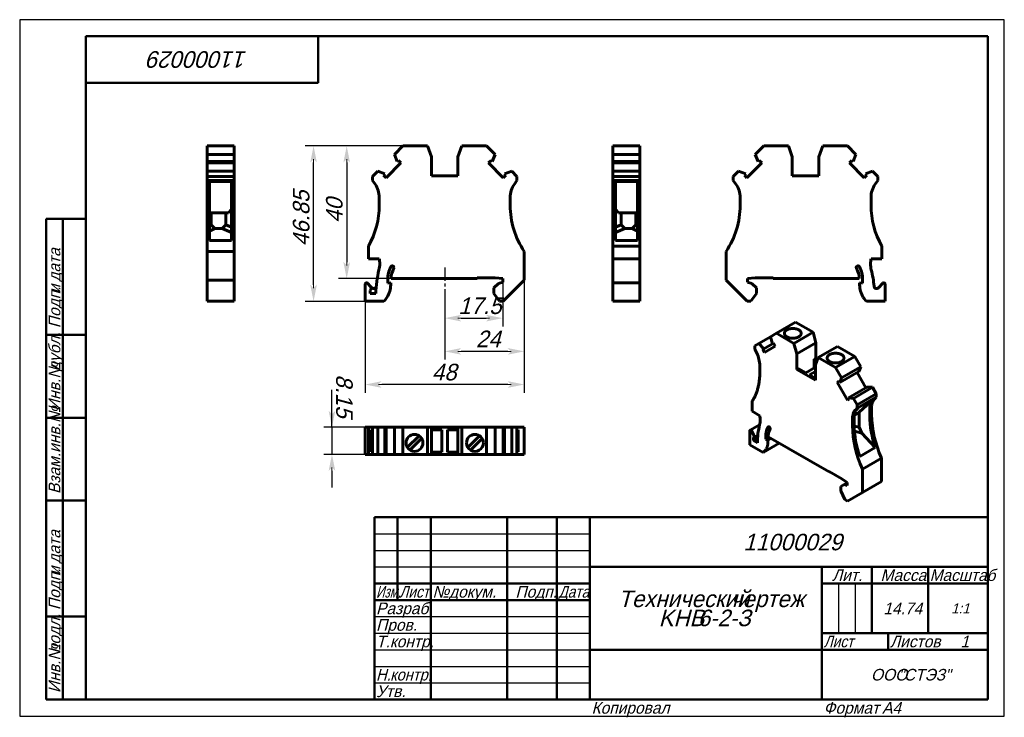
# Model space of a CAD drawing. Header units: millimetres. Extents: x 0 to 297, y 0 to 210.
import ezdxf

# ---------------------------------------------------------------- set-up
doc = ezdxf.new("R2010")
doc.units = ezdxf.units.MM
doc.linetypes.add('CENTER_per1_scale0.127559', pattern=[6.48, 4.05, -0.81, 0.81, -0.81])
doc.styles.add('TextStyle_1', font='T-FLEX Type A.TTF', dxfattribs={"oblique": 15, "height": 5})
doc.styles.add('TextStyle_2', font='T-FLEX Type A.TTF', dxfattribs={"oblique": 15, "height": 3.5})
doc.styles.add('TextStyle_3', font='T-FLEX Type A.TTF', dxfattribs={"width": 0.744064, "oblique": 15, "height": 3.5})
doc.styles.add('TextStyle_4', font='T-FLEX Type A.TTF', dxfattribs={"width": 0.883061, "oblique": 15, "height": 3.5})
doc.styles.add('TextStyle_5', font='T-FLEX Type A.TTF', dxfattribs={"width": 0.94413, "oblique": 15, "height": 3.5})
doc.styles.add('TextStyle_6', font='T-FLEX Type A.TTF', dxfattribs={"width": 0.98844, "oblique": 15, "height": 3.5})
doc.styles.add('TextStyle_7', font='T-FLEX Type A.TTF', dxfattribs={"oblique": 15, "height": 5})
doc.styles.add('TextStyle_8', font='T-FLEX Type A.TTF', dxfattribs={"oblique": 15, "height": 3})
doc.styles.add('TextStyle_9', font='T-FLEX Type A.TTF', dxfattribs={"oblique": 15, "height": 3.5})
doc.dimstyles.new('DIM_ST_1', dxfattribs={"dimtxt": 5, "dimasz": 5, "dimexe": 2.5, "dimexo": 0, "dimtad": 1, "dimrnd": 0.01, "dimdsep": 46, "dimtxsty": 'TextStyle_1', "dimblk": 'Arrow_3_C7_Status', "dimcen": 0.09, "dimclrd": 7, "dimclre": 7, "dimclrt": 7, "dimazin": 0, "dimtfac": 1, "dimtdec": 0, "dimtmove": 0, "dimatfit": 0, "dimldrblk": 'NONE', "dimfxl": 1, "dimtvp": 1, "dimtolj": 1, "dimarcsym": 0})
doc.dimstyles.new('DIM_ST_2', dxfattribs={"dimtxt": 5, "dimasz": 5, "dimexe": 2.5, "dimexo": 0, "dimtad": 1, "dimrnd": 0.01, "dimdsep": 46, "dimtxsty": 'TextStyle_1', "dimblk": 'Arrow_3_C7_Status', "dimcen": 0.09, "dimclrd": 7, "dimclre": 7, "dimclrt": 7, "dimazin": 0, "dimtfac": 1, "dimtdec": 0, "dimtmove": 0, "dimatfit": 0, "dimldrblk": 'NONE', "dimfxl": 1, "dimtvp": 1, "dimtolj": 1, "dimarcsym": 0})

# ---------------------------------------------------------------- blocks, each defined once
blk = doc.blocks.new('Arrow_3_C7_Status')
at = {"color": 7, "linetype": 'Continuous', "lineweight": 0}
blk.add_line((-1, 0), (-0.8, 0), dxfattribs=at)
at = {"color": 7}
blk.add_solid([(-1, -0.2), (0, 0), (-0.8, 0), (-1, 0.2)], dxfattribs=at)
blk = doc.blocks.new('*D5')
at = {"color": 7, "lineweight": -2}
for p, q in [((152.2, 131.48), (152.2, 97.5)), ((104.2, 125.08), (104.2, 97.5)), ((147.2, 100), (109.2, 100))]:
    blk.add_line(p, q, dxfattribs=at)
at = {"layer": 'Defpoints', "color": 0}
for p in [(152.2, 131.48), (104.2, 125.08), (104.2, 100)]:
    blk.add_point(p, dxfattribs=at)
at = {"color": 7, "lineweight": -2, "xscale": 5, "yscale": 5, "zscale": 5, "rotation": 180}
blk.add_blockref('Arrow_3_C7_Status', (104.2, 100), dxfattribs=at)
at = {"color": 7, "lineweight": -2, "xscale": 5, "yscale": 5, "zscale": 5}
blk.add_blockref('Arrow_3_C7_Status', (152.2, 100), dxfattribs=at)
blk = doc.blocks.new('_None')
blk = doc.blocks.new('*D6')
at = {"color": 7, "lineweight": -2}
for p, q in [((115.6, 171.94), (96.14, 171.94)), ((98.64, 166.94), (98.64, 136.93)), ((112.01, 131.93), (96.14, 131.93))]:
    blk.add_line(p, q, dxfattribs=at)
at = {"layer": 'Defpoints', "color": 0}
for p in [(115.6, 171.94), (98.64, 131.93), (112.01, 131.93)]:
    blk.add_point(p, dxfattribs=at)
at = {"color": 7, "lineweight": -2, "xscale": 5, "yscale": 5, "zscale": 5}
for p, rotation in [((98.64, 171.94), 90), ((98.64, 131.93), 270)]:
    blk.add_blockref('Arrow_3_C7_Status', p, dxfattribs=dict(at, rotation=rotation))
blk = doc.blocks.new('*D7')
at = {"color": 7, "lineweight": -2}
for p, q in [((152.2, 131.48), (152.2, 107.5)), ((128.2, 128.79), (128.2, 107.5)), ((147.2, 110), (133.2, 110))]:
    blk.add_line(p, q, dxfattribs=at)
at = {"layer": 'Defpoints', "color": 0}
for p in [(152.2, 131.48), (128.2, 128.79), (128.2, 110)]:
    blk.add_point(p, dxfattribs=at)
at = {"color": 7, "lineweight": -2, "xscale": 5, "yscale": 5, "zscale": 5, "rotation": 180}
blk.add_blockref('Arrow_3_C7_Status', (128.2, 110), dxfattribs=at)
at = {"color": 7, "lineweight": -2, "xscale": 5, "yscale": 5, "zscale": 5}
blk.add_blockref('Arrow_3_C7_Status', (152.2, 110), dxfattribs=at)
blk = doc.blocks.new('*D8')
at = {"color": 7, "lineweight": -2}
for p, q in [((115.6, 171.94), (86.14, 171.94)), ((88.64, 130.08), (88.64, 166.94)), ((104.2, 125.08), (86.14, 125.08))]:
    blk.add_line(p, q, dxfattribs=at)
at = {"layer": 'Defpoints', "color": 0}
for p in [(88.64, 171.94), (115.6, 171.94), (104.2, 125.08)]:
    blk.add_point(p, dxfattribs=at)
at = {"color": 7, "lineweight": -2, "xscale": 5, "yscale": 5, "zscale": 5}
for p, rotation in [((88.64, 171.94), 90), ((88.64, 125.08), 270)]:
    blk.add_blockref('Arrow_3_C7_Status', p, dxfattribs=dict(at, rotation=rotation))
blk = doc.blocks.new('*D9')
at = {"color": 7, "lineweight": -2}
for p, q in [((145.7, 130.83), (145.7, 117.5)), ((128.2, 128.79), (128.2, 117.5)), ((133.2, 120), (140.7, 120))]:
    blk.add_line(p, q, dxfattribs=at)
at = {"layer": 'Defpoints', "color": 0}
for p in [(145.7, 130.83), (128.2, 128.79), (145.7, 120)]:
    blk.add_point(p, dxfattribs=at)
at = {"color": 7, "lineweight": -2, "xscale": 5, "yscale": 5, "zscale": 5, "rotation": 180}
blk.add_blockref('Arrow_3_C7_Status', (128.2, 120), dxfattribs=at)
at = {"color": 7, "lineweight": -2, "xscale": 5, "yscale": 5, "zscale": 5}
blk.add_blockref('Arrow_3_C7_Status', (145.7, 120), dxfattribs=at)
blk = doc.blocks.new('*D10')
at = {"color": 7, "lineweight": -2}
for p, q in [((94.2, 87.09), (94.2, 98.4)), ((94.2, 92.09), (94.2, 97.09)), ((104.2, 87.09), (91.7, 87.09)), ((94.2, 87.09), (94.2, 78.94)), ((104.2, 78.94), (91.7, 78.94)), ((94.2, 73.94), (94.2, 68.94))]:
    blk.add_line(p, q, dxfattribs=at)
at = {"layer": 'Defpoints', "color": 0}
for p in [(104.2, 87.09), (94.2, 78.94), (104.2, 78.94)]:
    blk.add_point(p, dxfattribs=at)
at = {"color": 7, "lineweight": -2, "xscale": 5, "yscale": 5, "zscale": 5}
for p, rotation in [((94.2, 87.09), 269.9999999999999), ((94.2, 78.94), 89.9999999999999)]:
    blk.add_blockref('Arrow_3_C7_Status', p, dxfattribs=dict(at, rotation=rotation))
blk = doc.blocks.new('_FR1Страница_1')
at = {"color": 7, "linetype": 'Continuous', "lineweight": 25}
for p, q in [((0, 210), (0, 0)), ((297, 210), (0, 210)), ((297, 0), (297, 210)), ((107, 55), (172, 55)), ((107, 50), (172, 50)), ((107, 45), (172, 45)), ((247, 40), (247, 25)), ((252, 40), (252, 25)), ((107, 30), (172, 30)), ((107, 25), (172, 25)), ((107, 20), (172, 20)), ((242, 20), (292, 20)), ((262, 20), (262, 20)), ((107, 15), (172, 15)), ((107, 10), (172, 10)), ((0, 0), (297, 0))]:
    blk.add_line(p, q, dxfattribs=at)
at = {"color": 7, "linetype": 'Continuous', "lineweight": 50}
for p, q in [((20, 5), (20, 205)), ((20, 205), (292, 205)), ((90, 191), (90, 205)), ((292, 205), (292, 5)), ((20, 191), (90, 191)), ((8, 5), (8, 150)), ((8, 150), (20, 150)), ((13, 150), (13, 5)), ((8, 115), (20, 115)), ((8, 90), (20, 90)), ((20, 65), (8, 65)), ((107, 5), (107, 60)), ((107, 60), (292, 60)), ((114, 60), (114, 35)), ((124, 60), (124, 5)), ((147, 60), (147, 5)), ((162, 60), (162, 5)), ((172, 60), (172, 5)), ((172, 45), (292, 45)), ((242, 45), (242, 5)), ((257, 45), (257, 25)), ((274, 45), (274, 25)), ((107, 40), (172, 40)), ((242, 40), (292, 40)), ((107, 35), (172, 35)), ((8, 30), (20, 30)), ((242, 25), (292, 25)), ((262, 25), (262, 20)), ((172, 20), (292, 20)), ((20, 5), (8, 5)), ((292, 5), (20, 5))]:
    blk.add_line(p, q, dxfattribs=at)
at = {"color": 7, "oblique": 15}
for s, height, rotation, style, p in [('11000029', 5, 180, 'TextStyle_7', (68.7, 200.5)), ('дата', 3.5, 90, 'TextStyle_2', (12.25, 131.01)), ('Подп.', 3.5, 90, 'TextStyle_2', (12.25, 117)), ('и', 3.5, 90, 'TextStyle_2', (12.25, 127.51)), ('дубл.', 3.5, 90, 'TextStyle_2', (12.25, 104.01)), ('Инв.№', 3.5, 90, 'TextStyle_2', (12.25, 92)), ('Взам.инв.№', 3.5, 90, 'TextStyle_2', (12.25, 67)), ('дата', 3.5, 90, 'TextStyle_2', (12.25, 46.01)), ('Подп.', 3.5, 90, 'TextStyle_2', (12.25, 32)), ('и', 3.5, 90, 'TextStyle_2', (12.25, 42.51)), ('подл.', 3.5, 90, 'TextStyle_2', (12.25, 19.01)), ('Инв.№', 3.5, 90, 'TextStyle_2', (12.25, 7))]:
    blk.add_text(s, height=height, rotation=rotation, dxfattribs=dict(at, style=style)).set_placement(p)
for s, height, style, p in [('11000029', 5, 'TextStyle_7', (218.3, 50)), ('Лит.', 3.5, 'TextStyle_2', (245.03, 40.76)), ('Масса', 3.5, 'TextStyle_2', (259.65, 40.76)), ('№', 3.5, 'TextStyle_2', (124.5, 35.75)), ('Подп.', 3.5, 'TextStyle_2', (149.53, 35.75)), ('докум.', 3.5, 'TextStyle_2', (129.5, 35.75)), ('Технический', 5, 'TextStyle_7', (180.55, 32.88)), ('чертеж', 5, 'TextStyle_7', (214.51, 32.88)), ('Разраб.', 3.5, 'TextStyle_2', (107.5, 30.75)), ('14.74', 3.5, 'TextStyle_2', (260.53, 30.75)), ('1:1', 3, 'TextStyle_8', (280.99, 31)), ('KHB', 5, 'TextStyle_7', (192.75, 27.12)), ('6-2-З', 5, 'TextStyle_7', (204.54, 27.12)), ('Пров.', 3.5, 'TextStyle_2', (107.5, 25.75)), ('Т.контр.', 3.5, 'TextStyle_2', (107.5, 20.75)), ('Листов', 3.5, 'TextStyle_2', (262.5, 20.75)), ('1', 3.5, 'TextStyle_9', (283.78, 20.75)), ('ООО', 3.5, 'TextStyle_2', (256.78, 10.75)), ('"СТЭЗ"', 3.5, 'TextStyle_2', (265.03, 10.75)), ('Утв.', 3.5, 'TextStyle_2', (107.5, 5.75)), ('Копировал', 3.5, 'TextStyle_2', (172.5, 0.75)), ('Формат', 3.5, 'TextStyle_2', (242.5, 0.75)), ('A4', 3.5, 'TextStyle_2', (260.12, 0.75))]:
    blk.add_text(s, height=height, dxfattribs=dict(at, style=style)).set_placement(p)
for s, style, width, p in [('Масштаб', 'TextStyle_6', 0.98844, (274.5, 40.76)), ('Изм.', 'TextStyle_3', 0.744064, (107.5, 35.75)), ('Лист', 'TextStyle_4', 0.883061, (114.5, 35.75)), ('Дата', 'TextStyle_4', 0.883061, (162.5, 35.75)), ('Лист', 'TextStyle_4', 0.883061, (242.5, 20.75)), ('Н.', 'TextStyle_5', 0.94413, (107.5, 10.75)), ('контр.', 'TextStyle_5', 0.94413, (111.75, 10.75))]:
    blk.add_text(s, height=3.5, dxfattribs=dict(at, style=style, width=width)).set_placement(p)
blk = doc.blocks.new('Страница_1')
at = {"color": 7, "linetype": 'Continuous', "lineweight": 60}
for p, q in [((56.506, 171.935), (56.506, 169.361)), ((64.656, 171.935), (56.506, 171.935)), ((56.506, 169.361), (56.506, 167.218)), ((64.656, 169.361), (56.506, 169.361)), ((64.656, 171.935), (64.656, 169.361)), ((64.656, 169.361), (64.656, 167.218)), ((113.028, 169.361), (115.602, 171.935)), ((113.863, 167.218), (113.028, 169.361)), ((115.602, 171.935), (123.002, 171.935)), ((124.202, 168.638), (123.002, 171.935)), ((132.202, 168.638), (133.402, 171.935)), ((133.402, 171.935), (140.802, 171.935)), ((140.802, 171.935), (143.376, 169.361)), ((143.376, 169.361), (142.542, 167.218)), ((178.953, 171.935), (187.103, 171.935)), ((178.953, 169.361), (178.953, 171.935)), ((178.953, 169.361), (187.103, 169.361)), ((178.953, 167.218), (178.953, 169.361)), ((187.103, 169.361), (187.103, 171.935)), ((187.103, 167.218), (187.103, 169.361)), ((224.455, 171.935), (221.881, 169.361)), ((221.881, 169.361), (222.715, 167.218)), ((231.855, 171.935), (224.455, 171.935)), ((233.055, 168.638), (231.855, 171.935)), ((241.055, 168.638), (242.255, 171.935)), ((249.655, 171.935), (242.255, 171.935)), ((252.229, 169.361), (249.655, 171.935)), ((251.395, 167.218), (252.229, 169.361)), ((64.656, 167.218), (56.506, 167.218)), ((56.506, 167.216), (56.506, 166.835)), ((56.506, 166.835), (64.656, 166.835)), ((56.506, 166.835), (56.506, 164.329)), ((64.656, 167.216), (64.656, 166.835)), ((64.656, 166.835), (64.656, 164.329)), ((110.52, 162.363), (114.992, 166.835)), ((114.236, 167.592), (113.863, 167.218)), ((114.992, 166.835), (114.236, 167.592)), ((124.202, 162.935), (124.202, 168.638)), ((132.202, 162.935), (132.202, 168.638)), ((142.169, 167.592), (141.412, 166.835)), ((141.412, 166.835), (145.885, 162.363)), ((142.542, 167.218), (142.169, 167.592)), ((178.953, 167.218), (187.103, 167.218)), ((178.953, 166.835), (178.953, 167.216)), ((187.103, 166.835), (178.953, 166.835)), ((178.953, 164.329), (178.953, 166.835)), ((187.103, 166.835), (187.103, 167.216)), ((187.103, 164.329), (187.103, 166.835)), ((223.845, 166.835), (219.373, 162.363)), ((222.715, 167.218), (223.089, 167.592)), ((223.089, 167.592), (223.845, 166.835)), ((233.055, 162.935), (233.055, 168.638)), ((241.055, 162.935), (241.055, 168.638)), ((250.265, 166.835), (251.021, 167.592)), ((254.737, 162.363), (250.265, 166.835)), ((251.021, 167.592), (251.395, 167.218)), ((56.506, 164.327), (56.506, 162.735)), ((64.656, 164.327), (56.506, 164.327)), ((64.656, 164.327), (64.656, 162.735)), ((106.402, 162.735), (107.994, 164.327)), ((107.994, 164.327), (110.137, 163.492)), ((110.137, 163.492), (109.763, 163.119)), ((146.268, 163.492), (148.411, 164.327)), ((146.641, 163.119), (146.268, 163.492)), ((148.411, 164.327), (150.002, 162.735)), ((178.953, 164.327), (187.103, 164.327)), ((178.953, 162.735), (178.953, 164.327)), ((187.103, 162.735), (187.103, 164.327)), ((216.847, 164.327), (215.255, 162.735)), ((218.989, 163.492), (216.847, 164.327)), ((218.616, 163.119), (218.989, 163.492)), ((257.263, 164.327), (255.121, 163.492)), ((255.121, 163.492), (255.494, 163.119)), ((258.855, 162.735), (257.263, 164.327)), ((56.506, 162.735), (56.506, 161.535)), ((56.506, 162.735), (64.656, 162.735)), ((64.656, 161.535), (56.506, 161.535)), ((56.506, 160.415), (56.506, 161.535)), ((56.506, 160.415), (56.506, 156.4)), ((63.906, 161.257), (57.256, 161.257)), ((57.256, 160.415), (57.256, 161.257)), ((57.256, 160.415), (57.256, 156.4)), ((63.906, 160.415), (63.906, 161.257)), ((63.906, 160.415), (63.906, 156.4)), ((64.656, 162.735), (64.656, 161.535)), ((64.656, 160.415), (64.656, 161.535)), ((64.656, 160.415), (64.656, 156.4)), ((106.402, 162.735), (106.402, 161.535)), ((107.186, 160.415), (106.402, 161.535)), ((109.763, 163.119), (110.52, 162.363)), ((124.202, 162.935), (132.202, 162.935)), ((145.885, 162.363), (146.641, 163.119)), ((149.218, 160.415), (150.002, 161.535)), ((150.002, 162.735), (150.002, 161.535)), ((187.103, 162.735), (178.953, 162.735)), ((178.953, 162.735), (178.953, 161.535)), ((178.953, 161.535), (187.103, 161.535)), ((178.953, 160.415), (178.953, 161.535)), ((178.953, 160.415), (178.953, 156.4)), ((179.703, 161.257), (186.353, 161.257)), ((179.703, 160.415), (179.703, 161.257)), ((179.703, 160.415), (179.703, 156.4)), ((186.353, 160.415), (186.353, 161.257)), ((186.353, 160.415), (186.353, 156.4)), ((187.103, 162.735), (187.103, 161.535)), ((187.103, 160.415), (187.103, 161.535)), ((187.103, 160.415), (187.103, 156.4)), ((215.255, 162.735), (215.255, 161.535)), ((216.039, 160.415), (215.255, 161.535)), ((219.373, 162.363), (218.616, 163.119)), ((241.055, 162.935), (233.055, 162.935)), ((255.494, 163.119), (254.737, 162.363)), ((258.071, 160.415), (258.855, 161.535)), ((258.855, 162.735), (258.855, 161.535)), ((56.506, 154.035), (56.506, 156.4)), ((57.256, 154.035), (57.256, 156.4)), ((63.906, 154.035), (63.906, 156.4)), ((64.656, 156.4), (64.656, 154.035)), ((108.452, 154.035), (108.452, 156.4)), ((147.952, 154.035), (147.952, 156.4)), ((178.953, 156.4), (178.953, 154.035)), ((179.703, 154.035), (179.703, 156.4)), ((186.353, 154.035), (186.353, 156.4)), ((187.103, 154.035), (187.103, 156.4)), ((217.305, 156.4), (217.305, 154.035)), ((256.805, 156.4), (256.805, 154.035)), ((56.506, 154.035), (56.506, 140.091)), ((57.256, 154.035), (57.256, 143.435)), ((57.256, 151.88), (57.356, 151.751)), ((57.356, 151.751), (62.956, 151.751)), ((57.756, 151.751), (57.756, 148.185)), ((62.156, 148.185), (62.156, 151.751)), ((62.956, 151.751), (63.906, 152.979)), ((63.906, 154.035), (63.906, 143.435)), ((64.656, 154.035), (64.656, 140.091)), ((178.953, 154.035), (178.953, 141.709)), ((179.703, 154.035), (179.703, 143.435)), ((180.653, 151.751), (179.703, 152.979)), ((186.253, 151.751), (180.653, 151.751)), ((181.453, 148.185), (181.453, 151.751)), ((185.853, 151.751), (185.853, 148.185)), ((186.353, 151.88), (186.253, 151.751)), ((186.353, 154.035), (186.353, 143.435)), ((187.103, 154.035), (187.103, 141.709)), ((57.256, 148.105), (57.756, 148.185)), ((57.256, 146.285), (58.856, 147.085)), ((57.756, 148.185), (58.856, 147.085)), ((61.056, 147.085), (58.856, 147.085)), ((61.056, 147.085), (62.156, 148.185)), ((63.906, 145.875), (61.056, 147.085)), ((62.156, 148.185), (63.906, 147.46)), ((181.453, 148.185), (179.703, 147.46)), ((179.703, 145.875), (182.553, 147.085)), ((182.553, 147.085), (181.453, 148.185)), ((182.553, 147.085), (184.753, 147.085)), ((185.853, 148.185), (184.753, 147.085)), ((186.353, 146.285), (184.753, 147.085)), ((186.353, 148.105), (185.853, 148.185)), ((63.906, 143.435), (57.256, 143.435)), ((186.353, 143.435), (179.703, 143.435)), ((64.656, 140.091), (56.506, 140.091)), ((56.506, 140.091), (56.506, 131.485)), ((64.656, 140.091), (64.656, 131.485)), ((105.202, 141.709), (105.202, 137.935)), ((152.202, 140.091), (152.202, 131.485)), ((178.953, 141.709), (178.953, 137.935)), ((187.103, 141.709), (178.953, 141.709)), ((187.103, 141.709), (187.103, 137.935)), ((213.055, 140.091), (213.055, 131.485)), ((260.055, 141.709), (260.055, 137.935)), ((105.202, 137.935), (108.446, 137.935)), ((178.953, 137.935), (187.103, 137.935)), ((178.953, 136.41), (178.953, 137.935)), ((187.103, 136.41), (187.103, 137.935)), ((260.055, 137.935), (256.812, 137.935)), ((178.953, 134.577), (178.953, 136.41)), ((178.953, 134.577), (178.953, 130.644)), ((187.103, 134.577), (187.103, 136.41)), ((187.103, 134.577), (187.103, 130.644)), ((64.656, 131.485), (56.506, 131.485)), ((56.506, 131.485), (56.506, 125.085)), ((64.656, 131.485), (64.656, 125.085)), ((111.002, 130.556), (111.002, 131.635)), ((138.002, 131.935), (112.008, 131.935)), ((138.002, 131.935), (138.002, 132.135)), ((143.416, 132.135), (138.002, 132.135)), ((145.702, 131.935), (143.416, 132.135)), ((144.405, 130.487), (145.702, 130.835)), ((145.702, 130.835), (145.702, 131.935)), ((152.202, 131.485), (145.802, 125.085)), ((213.055, 131.485), (219.455, 125.085)), ((219.555, 131.935), (221.841, 132.135)), ((219.555, 130.835), (219.555, 131.935)), ((220.853, 130.487), (219.555, 130.835)), ((221.841, 132.135), (227.255, 132.135)), ((227.255, 131.935), (227.255, 132.135)), ((227.255, 131.935), (253.249, 131.935)), ((254.255, 130.556), (254.255, 131.635)), ((104.202, 130.242), (104.202, 125.085)), ((105.739, 129.671), (104.885, 130.525)), ((105.702, 127.435), (105.702, 128.364)), ((106.255, 129.155), (105.739, 129.671)), ((111.902, 130.635), (111.002, 130.556)), ((111.902, 130.079), (111.902, 130.635)), ((144.405, 130.487), (143.052, 129.135)), ((143.052, 127.485), (143.052, 129.135)), ((187.103, 130.642), (178.953, 130.642)), ((178.953, 130.642), (178.953, 130.242)), ((178.953, 130.242), (178.953, 125.085)), ((187.103, 130.642), (187.103, 130.242)), ((187.103, 130.242), (187.103, 125.085)), ((220.853, 130.487), (222.205, 129.135)), ((222.205, 127.485), (222.205, 129.135)), ((253.355, 130.635), (254.255, 130.556)), ((253.355, 130.079), (253.355, 130.635)), ((259.003, 129.155), (260.372, 130.525)), ((261.055, 130.242), (261.055, 125.085)), ((64.656, 125.085), (56.506, 125.085)), ((109.868, 125.085), (104.202, 125.085)), ((107.41, 127.435), (105.702, 127.435)), ((144.733, 125.085), (143.052, 127.485)), ((145.802, 125.085), (144.733, 125.085)), ((178.953, 125.085), (187.103, 125.085)), ((219.455, 125.085), (220.524, 125.085)), ((220.524, 125.085), (222.205, 127.485)), ((255.389, 125.085), (261.055, 125.085)), ((234.064, 118.76), (228.301, 115.433)), ((234.064, 118.76), (239.296, 115.739)), ((226.479, 114.381), (222.921, 112.327)), ((226.481, 114.382), (228.301, 115.433)), ((227.071, 112.292), (226.481, 114.382)), ((228.301, 115.433), (233.534, 112.412)), ((239.296, 115.739), (233.534, 112.412)), ((240.145, 112.558), (239.296, 115.739)), ((221.796, 111.677), (222.921, 112.327)), ((221.796, 111.677), (221.796, 110.698)), ((222.35, 109.463), (221.796, 110.698)), ((222.921, 112.327), (224.436, 110.771)), ((224.436, 110.771), (224.172, 110.619)), ((224.172, 110.619), (224.707, 109.692)), ((227.069, 112.291), (224.436, 110.771)), ((224.707, 109.692), (227.87, 111.518)), ((227.335, 112.445), (227.071, 112.292)), ((227.87, 111.518), (227.335, 112.445)), ((234.382, 109.23), (233.534, 112.412)), ((240.145, 112.558), (234.382, 109.23)), ((240.145, 107.901), (240.145, 112.558)), ((246.65, 111.494), (240.887, 108.166)), ((246.65, 111.494), (251.883, 108.473)), ((234.382, 104.574), (234.382, 109.23)), ((239.615, 107.595), (240.145, 107.901)), ((239.615, 107.595), (239.615, 105.023)), ((240.476, 107.098), (239.615, 107.595)), ((240.039, 105.964), (240.887, 108.166)), ((240.145, 107.901), (240.669, 107.599)), ((240.887, 108.166), (246.12, 105.145)), ((251.883, 108.473), (246.12, 105.145)), ((251.883, 108.473), (253.703, 105.32)), ((223.245, 103.737), (223.245, 105.668)), ((234.382, 104.574), (234.859, 104.849)), ((234.382, 104.574), (240.039, 101.308)), ((234.859, 104.849), (237.087, 103.563)), ((237.087, 103.563), (240.039, 105.268)), ((240.039, 101.308), (240.039, 105.964)), ((246.12, 105.145), (247.94, 101.993)), ((253.703, 105.32), (247.94, 101.993)), ((253.703, 105.32), (253.113, 103.911)), ((240.039, 103.892), (238.279, 102.875)), ((238.279, 102.875), (240.039, 101.859)), ((247.086, 101.041), (246.551, 100.732)), ((247.35, 100.584), (247.086, 101.041)), ((253.113, 103.911), (247.35, 100.584)), ((247.94, 101.993), (247.35, 100.584)), ((252.578, 103.602), (255.213, 99.039)), ((246.551, 100.732), (249.714, 95.255)), ((255.748, 99.348), (249.985, 96.021)), ((257.263, 99.154), (251.5, 95.827)), ((255.748, 99.348), (257.263, 99.154)), ((257.263, 99.154), (258.388, 97.205)), ((249.714, 95.255), (250.249, 95.564)), ((250.249, 95.564), (249.985, 96.021)), ((249.985, 96.021), (251.5, 95.827)), ((251.5, 95.827), (252.625, 93.878)), ((252.625, 93.878), (258.388, 97.205)), ((258.388, 96.225), (252.625, 92.898)), ((257.721, 95.772), (253.018, 93.057)), ((253.191, 91.627), (257.721, 95.772)), ((257.304, 95.325), (257.721, 95.772)), ((257.834, 95.631), (258.388, 96.225)), ((258.388, 97.205), (258.388, 96.225)), ((220.947, 94.999), (220.947, 91.918)), ((252.071, 92.304), (252.625, 92.898)), ((252.601, 92.61), (253.018, 93.057)), ((252.625, 93.878), (252.625, 92.898)), ((256.408, 90.632), (256.408, 92.563)), ((256.939, 92.87), (256.939, 90.938)), ((220.947, 91.918), (223.24, 90.594)), ((251.176, 87.611), (251.176, 89.542)), ((251.706, 87.917), (251.706, 89.849)), ((251.749, 90.568), (251.847, 90.625)), ((251.847, 90.625), (253.191, 91.627)), ((253.191, 91.627), (253.191, 87.121)), ((104.202, 78.94), (104.202, 87.09)), ((104.885, 87.09), (104.202, 87.09)), ((105.2, 87.09), (104.885, 87.09)), ((105.202, 78.94), (105.202, 87.09)), ((106.4, 87.09), (105.202, 87.09)), ((106.402, 86.34), (106.094, 86.34)), ((106.094, 79.69), (106.094, 86.34)), ((106.402, 87.09), (107.994, 87.09)), ((106.402, 78.94), (106.402, 87.09)), ((107.994, 87.09), (110.137, 87.09)), ((107.994, 87.09), (107.994, 78.94)), ((110.137, 87.09), (110.137, 78.94)), ((110.139, 87.09), (110.52, 87.09)), ((110.52, 87.09), (113.026, 87.09)), ((110.52, 78.94), (110.52, 87.09)), ((113.028, 87.09), (113.028, 78.94)), ((113.028, 87.09), (115.602, 87.09)), ((115.602, 87.09), (115.602, 78.94)), ((115.602, 87.09), (123.002, 87.09)), ((124.202, 87.09), (123.002, 87.09)), ((123.002, 87.09), (123.002, 78.94)), ((124.202, 87.09), (132.202, 87.09)), ((124.202, 87.09), (124.202, 78.94)), ((127.352, 86.34), (124.202, 86.34)), ((127.352, 79.615), (127.352, 86.34)), ((132.202, 86.34), (129.038, 86.34)), ((129.038, 86.34), (129.038, 79.615)), ((132.202, 87.09), (133.402, 87.09)), ((132.202, 87.09), (132.202, 78.94)), ((133.402, 87.09), (133.402, 78.94)), ((133.402, 87.09), (140.802, 87.09)), ((140.802, 87.09), (143.376, 87.09)), ((140.802, 87.09), (140.802, 78.94)), ((143.376, 87.09), (143.376, 78.94)), ((143.378, 87.09), (145.885, 87.09)), ((145.885, 87.09), (146.266, 87.09)), ((145.885, 78.94), (145.885, 87.09)), ((146.268, 87.09), (148.411, 87.09)), ((146.268, 87.09), (146.268, 78.94)), ((148.411, 87.09), (150.002, 87.09)), ((148.411, 87.09), (148.411, 78.94)), ((150.002, 78.94), (150.002, 87.09)), ((150.002, 86.34), (150.311, 86.34)), ((150.004, 87.09), (152.202, 87.09)), ((150.311, 86.34), (150.311, 79.69)), ((152.202, 87.09), (152.202, 78.94)), ((223.191, 87.884), (220.323, 86.228)), ((251.711, 87.475), (253.191, 87.121)), ((253.191, 87.121), (253.984, 85.369)), ((116.928, 81.018), (120.449, 84.539)), ((121.227, 83.761), (117.706, 80.24)), ((135.178, 81.018), (138.699, 84.539)), ((139.477, 83.761), (135.956, 80.24)), ((220.24, 86.045), (220.24, 81.834)), ((221.326, 84.952), (220.723, 85.997)), ((221.301, 83.141), (221.301, 83.899)), ((221.301, 83.141), (222.572, 83.875)), ((221.326, 83.913), (222.64, 84.671)), ((225.048, 83.526), (225.048, 84.406)), ((225.048, 83.526), (226.023, 84.088)), ((225.685, 83.222), (225.048, 83.526)), ((226.604, 83.753), (225.685, 83.222)), ((225.685, 82.768), (225.685, 83.222)), ((244.14, 73.629), (225.76, 84.241)), ((253.984, 85.369), (251.789, 85.91)), ((258.076, 81.014), (253.984, 85.369)), ((224.246, 79.521), (220.24, 81.834)), ((222.508, 82.444), (221.301, 83.141)), ((229.09, 82.318), (224.246, 79.521)), ((258.076, 81.014), (253.374, 78.3)), ((104.885, 78.94), (104.202, 78.94)), ((105.2, 78.94), (104.885, 78.94)), ((106.4, 78.94), (105.202, 78.94)), ((106.402, 79.69), (106.094, 79.69)), ((106.402, 78.94), (107.994, 78.94)), ((107.994, 78.94), (110.137, 78.94)), ((110.139, 78.94), (110.52, 78.94)), ((110.52, 78.94), (113.026, 78.94)), ((113.028, 78.94), (115.602, 78.94)), ((115.602, 78.94), (123.002, 78.94)), ((124.202, 78.94), (123.002, 78.94)), ((124.202, 79.615), (127.352, 79.615)), ((124.202, 78.94), (132.202, 78.94)), ((129.038, 79.615), (132.202, 79.615)), ((132.202, 78.94), (133.402, 78.94)), ((133.402, 78.94), (140.802, 78.94)), ((140.802, 78.94), (143.376, 78.94)), ((143.378, 78.94), (145.885, 78.94)), ((145.885, 78.94), (146.266, 78.94)), ((146.268, 78.94), (148.411, 78.94)), ((148.411, 78.94), (150.002, 78.94)), ((150.002, 79.69), (150.311, 79.69)), ((150.004, 78.94), (152.202, 78.94)), ((259.944, 77.818), (254.181, 74.491)), ((259.944, 77.818), (259.944, 70.791)), ((254.181, 74.491), (254.181, 67.464)), ((244.14, 73.629), (244.14, 73.792)), ((247.968, 71.582), (244.14, 73.792)), ((244.14, 73.629), (244.282, 73.71)), ((249.585, 70.485), (247.968, 71.582)), ((248.667, 69.833), (247.711, 69.281)), ((247.711, 67.934), (247.711, 69.281)), ((249.585, 70.363), (248.667, 69.833)), ((248.667, 69.833), (249.585, 69.587)), ((249.585, 69.587), (249.585, 70.485)), ((259.944, 70.791), (254.181, 67.464)), ((248.899, 65.288), (247.711, 67.934)), ((254.181, 67.464), (249.656, 64.851)), ((249.656, 64.851), (248.899, 65.288))]:
    blk.add_line(p, q, dxfattribs=at)
at = {"color": 7, "linetype": 'CENTER_per1_scale0.127559', "lineweight": 25}
blk.add_line((128.202, 135.27), (128.202, 128.79), dxfattribs=at)
blk.add_line((128.202, 135.27), (128.202, 128.79), dxfattribs=at)
at = {"color": 7, "lineweight": 60, "flags": 128}
for points in [[(235.001, 114.382), (234.91, 114.332), (234.815, 114.285), (234.717, 114.241), (234.614, 114.199), (234.509, 114.16), (234.4, 114.125), (234.288, 114.092), (234.174, 114.063), (234.057, 114.037), (233.938, 114.014), (233.817, 113.995), (233.695, 113.979), (233.572, 113.967), (233.448, 113.958), (233.323, 113.953), (233.198, 113.951), (233.073, 113.953), (232.948, 113.958), (232.824, 113.967), (232.7, 113.979), (232.578, 113.995), (232.457, 114.014), (232.339, 114.037), (232.222, 114.063), (232.107, 114.092), (231.996, 114.125), (231.887, 114.16), (231.781, 114.199), (231.679, 114.241), (231.58, 114.285), (231.485, 114.332), (231.395, 114.382), (231.308, 114.434), (231.227, 114.489), (231.15, 114.546), (231.077, 114.605), (231.01, 114.666), (230.949, 114.729), (230.893, 114.794), (230.842, 114.86), (230.797, 114.927), (230.758, 114.996), (230.724, 115.065), (230.697, 115.136), (230.675, 115.207), (230.66, 115.279), (230.651, 115.351), (230.648, 115.423), (230.651, 115.495), (230.66, 115.567), (230.675, 115.639), (230.697, 115.71), (230.724, 115.781), (230.758, 115.85), (230.797, 115.919), (230.842, 115.986), (230.893, 116.053), (230.949, 116.117), (231.01, 116.18), (231.077, 116.241), (231.15, 116.3), (231.227, 116.357), (231.308, 116.412), (231.395, 116.464)], [(231.395, 116.464), (231.485, 116.514), (231.58, 116.561), (231.679, 116.606), (231.781, 116.647), (231.887, 116.686), (231.996, 116.721), (232.107, 116.754), (232.222, 116.783), (232.339, 116.809), (232.457, 116.832), (232.578, 116.851), (232.7, 116.867), (232.824, 116.879), (232.948, 116.888), (233.073, 116.894), (233.198, 116.895), (233.323, 116.894), (233.448, 116.888), (233.572, 116.879), (233.695, 116.867), (233.817, 116.851), (233.938, 116.832), (234.057, 116.809), (234.174, 116.783), (234.288, 116.754), (234.4, 116.721), (234.509, 116.686), (234.614, 116.647), (234.717, 116.606), (234.815, 116.561), (234.91, 116.514), (235.001, 116.464), (235.087, 116.412), (235.169, 116.357), (235.246, 116.3), (235.318, 116.241), (235.385, 116.18), (235.447, 116.117), (235.503, 116.053), (235.554, 115.986), (235.599, 115.919), (235.638, 115.85), (235.671, 115.781), (235.699, 115.71), (235.72, 115.639), (235.735, 115.567), (235.745, 115.495), (235.748, 115.423), (235.745, 115.351), (235.735, 115.279), (235.72, 115.207), (235.699, 115.136), (235.671, 115.065), (235.638, 114.996), (235.599, 114.927), (235.554, 114.86), (235.503, 114.794), (235.447, 114.729), (235.385, 114.666), (235.318, 114.605), (235.246, 114.546), (235.169, 114.489), (235.087, 114.434), (235.001, 114.382)], [(244.299, 109.014), (244.213, 108.961), (244.131, 108.906), (244.054, 108.85), (243.982, 108.79), (243.915, 108.729), (243.853, 108.667), (243.797, 108.602), (243.747, 108.536), (243.701, 108.469), (243.662, 108.4), (243.629, 108.33), (243.601, 108.26), (243.58, 108.189), (243.565, 108.117), (243.555, 108.045), (243.552, 107.973), (243.555, 107.9), (243.565, 107.828), (243.58, 107.756), (243.601, 107.685), (243.629, 107.615), (243.662, 107.545), (243.701, 107.477), (243.747, 107.409), (243.797, 107.343), (243.853, 107.279), (243.915, 107.216), (243.982, 107.155), (244.054, 107.096), (244.131, 107.039), (244.213, 106.984), (244.299, 106.931), (244.39, 106.882), (244.485, 106.834), (244.583, 106.79), (244.686, 106.748), (244.791, 106.71), (244.9, 106.674), (245.012, 106.642), (245.127, 106.612), (245.243, 106.586), (245.362, 106.564), (245.483, 106.544), (245.605, 106.529), (245.728, 106.516), (245.852, 106.507), (245.977, 106.502), (246.102, 106.5), (246.228, 106.502), (246.352, 106.507), (246.477, 106.516), (246.6, 106.529), (246.722, 106.544), (246.843, 106.564), (246.961, 106.586), (247.078, 106.612), (247.193, 106.642), (247.304, 106.674), (247.413, 106.71), (247.519, 106.748), (247.621, 106.79), (247.72, 106.834), (247.815, 106.882), (247.906, 106.931)], [(247.906, 106.931), (247.992, 106.984), (248.074, 107.039), (248.151, 107.096), (248.223, 107.155), (248.29, 107.216), (248.351, 107.279), (248.408, 107.343), (248.458, 107.409), (248.503, 107.477), (248.543, 107.545), (248.576, 107.615), (248.603, 107.685), (248.625, 107.756), (248.64, 107.828), (248.649, 107.9), (248.652, 107.973), (248.649, 108.045), (248.64, 108.117), (248.625, 108.189), (248.603, 108.26), (248.576, 108.33), (248.543, 108.4), (248.503, 108.469), (248.458, 108.536), (248.408, 108.602), (248.351, 108.667), (248.29, 108.729), (248.223, 108.79), (248.151, 108.85), (248.074, 108.906), (247.992, 108.961), (247.906, 109.014), (247.815, 109.063), (247.72, 109.111), (247.621, 109.155), (247.519, 109.197), (247.413, 109.235), (247.304, 109.271), (247.193, 109.303), (247.078, 109.333), (246.961, 109.359), (246.843, 109.381), (246.722, 109.401), (246.6, 109.416), (246.477, 109.429), (246.352, 109.438), (246.228, 109.443), (246.102, 109.445), (245.977, 109.443), (245.852, 109.438), (245.728, 109.429), (245.605, 109.416), (245.483, 109.401), (245.362, 109.381), (245.243, 109.359), (245.127, 109.333), (245.012, 109.303), (244.9, 109.271), (244.791, 109.235), (244.686, 109.197), (244.583, 109.155), (244.485, 109.111), (244.39, 109.063), (244.299, 109.014)], [(223.245, 103.737), (223.243, 103.408), (223.236, 103.082), (223.224, 102.759), (223.208, 102.439), (223.187, 102.122), (223.163, 101.813), (223.133, 101.508), (223.099, 101.206), (223.061, 100.906), (223.018, 100.605), (222.97, 100.306), (222.917, 100.012), (222.86, 99.721), (222.798, 99.433), (222.732, 99.15), (222.661, 98.87), (222.586, 98.595), (222.506, 98.324), (222.422, 98.057), (222.334, 97.794), (222.241, 97.535), (222.146, 97.286), (222.046, 97.04), (221.943, 96.799), (221.835, 96.562), (221.721, 96.324), (221.602, 96.092), (221.479, 95.863), (221.352, 95.64), (221.221, 95.422), (221.086, 95.208), (220.947, 94.999)], [(257.304, 95.325), (257.224, 95.236), (257.148, 95.142), (257.076, 95.044), (257.007, 94.942), (256.941, 94.836), (256.88, 94.725), (256.811, 94.589), (256.748, 94.448), (256.69, 94.301), (256.638, 94.15), (256.597, 94.017), (256.56, 93.881), (256.528, 93.741), (256.499, 93.598), (256.474, 93.452), (256.453, 93.303), (256.434, 93.124), (256.42, 92.941), (256.411, 92.754), (256.408, 92.563)], [(257.834, 95.631), (257.755, 95.542), (257.679, 95.448), (257.606, 95.351), (257.537, 95.248), (257.472, 95.142), (257.41, 95.031), (257.342, 94.895), (257.278, 94.754), (257.221, 94.608), (257.168, 94.456), (257.127, 94.323), (257.091, 94.187), (257.058, 94.048), (257.029, 93.905), (257.004, 93.759), (256.983, 93.61), (256.964, 93.43), (256.95, 93.247), (256.942, 93.06), (256.939, 92.87)], [(252.071, 92.304), (251.992, 92.215), (251.916, 92.121), (251.843, 92.023), (251.774, 91.921), (251.709, 91.815), (251.647, 91.704), (251.579, 91.568), (251.516, 91.427), (251.458, 91.28), (251.405, 91.129), (251.364, 90.996), (251.328, 90.86), (251.295, 90.72), (251.266, 90.577), (251.241, 90.431), (251.221, 90.282), (251.201, 90.103), (251.187, 89.92), (251.179, 89.733), (251.176, 89.542)], [(252.601, 92.61), (252.522, 92.521), (252.446, 92.427), (252.374, 92.33), (252.305, 92.227), (252.239, 92.121), (252.177, 92.01), (252.109, 91.874), (252.046, 91.733), (251.988, 91.587), (251.935, 91.435), (251.895, 91.302), (251.858, 91.166), (251.825, 91.026), (251.797, 90.884), (251.772, 90.738), (251.751, 90.589), (251.731, 90.409), (251.717, 90.226), (251.709, 90.039), (251.706, 89.849)], [(220.723, 85.997), (220.702, 86.031), (220.68, 86.063), (220.656, 86.093), (220.631, 86.121), (220.605, 86.147), (220.578, 86.17), (220.551, 86.191), (220.523, 86.208), (220.495, 86.223), (220.468, 86.234), (220.441, 86.242), (220.415, 86.246), (220.389, 86.247), (220.366, 86.244), (220.343, 86.238), (220.323, 86.228), (220.304, 86.215), (220.288, 86.199), (220.273, 86.18), (220.261, 86.158), (220.252, 86.133), (220.245, 86.106), (220.241, 86.076), (220.24, 86.045)], [(225.731, 87.184), (225.658, 87.061), (225.589, 86.935), (225.523, 86.803), (225.462, 86.668), (225.405, 86.528), (225.353, 86.387), (225.305, 86.242), (225.261, 86.093), (225.221, 85.94), (225.185, 85.781), (225.153, 85.619), (225.125, 85.453), (225.101, 85.284), (225.082, 85.112), (225.067, 84.939), (225.057, 84.764), (225.05, 84.587), (225.048, 84.406)], [(226.397, 86.608), (226.394, 86.654), (226.388, 86.703), (226.377, 86.752), (226.362, 86.803), (226.344, 86.853), (226.321, 86.903), (226.296, 86.952), (226.267, 86.999), (226.235, 87.044), (226.201, 87.086), (226.166, 87.124), (226.128, 87.159), (226.09, 87.19), (226.051, 87.216), (226.012, 87.237), (225.973, 87.253), (225.935, 87.263), (225.899, 87.268), (225.864, 87.268), (225.831, 87.262), (225.801, 87.25), (225.774, 87.233), (225.751, 87.211), (225.731, 87.184)], [(226.355, 86.441), (226.281, 86.315), (226.211, 86.183), (226.146, 86.047), (226.086, 85.905), (226.03, 85.758), (225.98, 85.607), (225.934, 85.45), (225.894, 85.29), (225.859, 85.125), (225.829, 84.955), (225.804, 84.782), (225.784, 84.605), (225.769, 84.425), (225.76, 84.241)], [(226.355, 86.441), (226.373, 86.476), (226.386, 86.516), (226.394, 86.56), (226.397, 86.608)], [(221.301, 83.899), (221.333, 83.917), (221.363, 83.937), (221.39, 83.962), (221.415, 83.99), (221.438, 84.022), (221.457, 84.057), (221.474, 84.095), (221.488, 84.136), (221.499, 84.179), (221.507, 84.226), (221.511, 84.274), (221.513, 84.325)], [(221.513, 84.325), (221.511, 84.384), (221.505, 84.444), (221.495, 84.506), (221.482, 84.57), (221.464, 84.634), (221.443, 84.698), (221.419, 84.763), (221.391, 84.827), (221.36, 84.89), (221.326, 84.952)], [(224.893, 80.124), (224.977, 80.231), (225.057, 80.344), (225.132, 80.462), (225.203, 80.586), (225.269, 80.715), (225.329, 80.846), (225.385, 80.982), (225.436, 81.123), (225.483, 81.268), (225.525, 81.421), (225.563, 81.577), (225.595, 81.738), (225.623, 81.903), (225.645, 82.072), (225.663, 82.241), (225.675, 82.413), (225.682, 82.589), (225.685, 82.768)]]:
    blk.add_lwpolyline(points, dxfattribs=at)
at = {"color": 7, "linetype": 'Continuous', "lineweight": 60}
for centre, radius, start, end in [((101.452, 156.4), 7, 0, 35), ((154.952, 156.4), 7, 145, 180), ((210.305, 156.4), 7, 359.99999, 35), ((263.805, 156.4), 7, 145, 180), ((83.452, 154.035), 25, 330.45864, 0), ((172.952, 154.035), 25, 180, 213.90126), ((192.305, 154.035), 25, 326.09874, 0), ((281.805, 154.035), 25, 180, 209.54136), ((101.102, 136.41), 7.5, 0, 11.73422), ((264.155, 136.41), 7.5, 168.26578, 179.99999), ((139.502, 126.735), 32.1, 165.85889, 178.75046), ((101.102, 136.41), 7.5, 345.85889, 0), ((119.302, 131.635), 8.3, 152.09877, 180), ((112.409, 135.285), 0.5, 0, 152.09877), ((119.302, 131.635), 7.3, 152.09877, 177.64472), ((112.409, 135.285), 0.5, 332.09877, 0.00001), ((252.848, 135.285), 0.5, 27.90123, 180), ((252.848, 135.285), 0.5, 180, 207.90123), ((245.955, 131.635), 7.3, 2.35528, 27.90123), ((245.955, 131.635), 8.3, 0, 27.90123), ((264.155, 136.41), 7.5, 180, 194.14111), ((225.755, 126.735), 32.1, 5.15339, 14.14111), ((104.602, 130.242), 0.4, 45, 180), ((105.102, 129.035), 0.9, 311.81031, 0), ((105.102, 129.035), 0.9, 0.00001, 45), ((106.785, 129.686), 0.75, 225, 354.84661), ((104.902, 130.079), 7, 327.14012, 360), ((260.355, 130.079), 7, 180, 212.85988), ((258.472, 129.686), 0.75, 185.15339, 315), ((260.655, 130.242), 0.4, 359.99998, 135), ((102.802, 131.435), 9.5, 318.05468, 327.14012), ((262.455, 131.435), 9.5, 212.85988, 221.94532), ((213.714, 105.423), 9.534, 1.47232, 25.07143), ((217.531, 89.24), 5.821, 346.49793, 0.43603), ((215.18, 89.252), 8.171, 0.22601, 9.45037), ((287.723, 91.108), 31.318, 180.87146, 198.80267), ((290.718, 91.771), 33.789, 181.41207, 204.38994), ((246.966, 82.136), 24.46, 166.41471, 179.27907), ((284.955, 88.444), 33.789, 181.41207, 204.38994), ((283.02, 88.394), 31.318, 180.87146, 198.80267), ((119.077, 82.39), 2.55, 0, 180), ((137.327, 82.39), 2.55, 0.00001, 180), ((119.077, 82.39), 2.55, 180, 0), ((137.327, 82.39), 2.55, 180, 0.00001), ((222.308, 82.247), 3.344, 305.41509, 320.60197)]:
    blk.add_arc(centre, radius, start, end, dxfattribs=at)
blk.add_blockref('_FR1Страница_1', (0, 0))
at = {"color": 7, "style": 'TextStyle_1', "oblique": 15}
for s, rotation, p in [('46.85', 90, (87.392, 141.722)), ('40', 90, (97.392, 148.72)), ('8.15', 270, (95.452, 103.049))]:
    blk.add_text(s, height=5, rotation=rotation, dxfattribs=at).set_placement(p)
for s, p in [('17.5', (132.307, 121.25)), ('24', (137.637, 111.25)), ('48', (124.327, 101.25))]:
    blk.add_text(s, height=5, dxfattribs=at).set_placement(p)
for base, p1, p2, angle, dimstyle, picture, middle, dimtype in [((88.642, 171.935), (104.202, 125.085), (115.602, 171.935), 90, 'DIM_ST_1', '*D8', (88.642, 148.51), 160), ((98.642, 131.935), (115.602, 171.935), (112.008, 131.935), 270, 'DIM_ST_1', '*D6', (98.642, 151.935), 160), ((104.202, 100), (152.202, 131.485), (104.202, 125.085), 180, 'DIM_ST_1', '*D5', (127.542, 100), 160), ((128.202, 110), (152.202, 131.485), (128.202, 128.79), 180, 'DIM_ST_1', '*D7', (140.852, 110), 160), ((94.202, 78.94), (104.202, 87.09), (104.202, 78.94), 270, 'DIM_ST_2', '*D10', (94.202, 98.404), 161)]:
    dim = blk.add_linear_dim(base=base, p1=p1, p2=p2, angle=angle, text=' ', dimstyle=dimstyle)
    dim.commit()
    dim.dimension.update_dxf_attribs({"geometry": picture, "text_midpoint": middle, "dimtype": dimtype})
dim = blk.add_linear_dim(base=(145.702, 120), p1=(128.202, 128.79), p2=(145.702, 130.835), text=' ', dimstyle='DIM_ST_1')
dim.commit()
dim.dimension.update_dxf_attribs({"geometry": '*D9', "text_midpoint": (136.952, 120), "dimtype": 160})

msp = doc.modelspace()

# ---------------------------------------------------------------- block references
msp.add_blockref('Страница_1', (0, 0))

doc.saveas('drawing.dxf')
